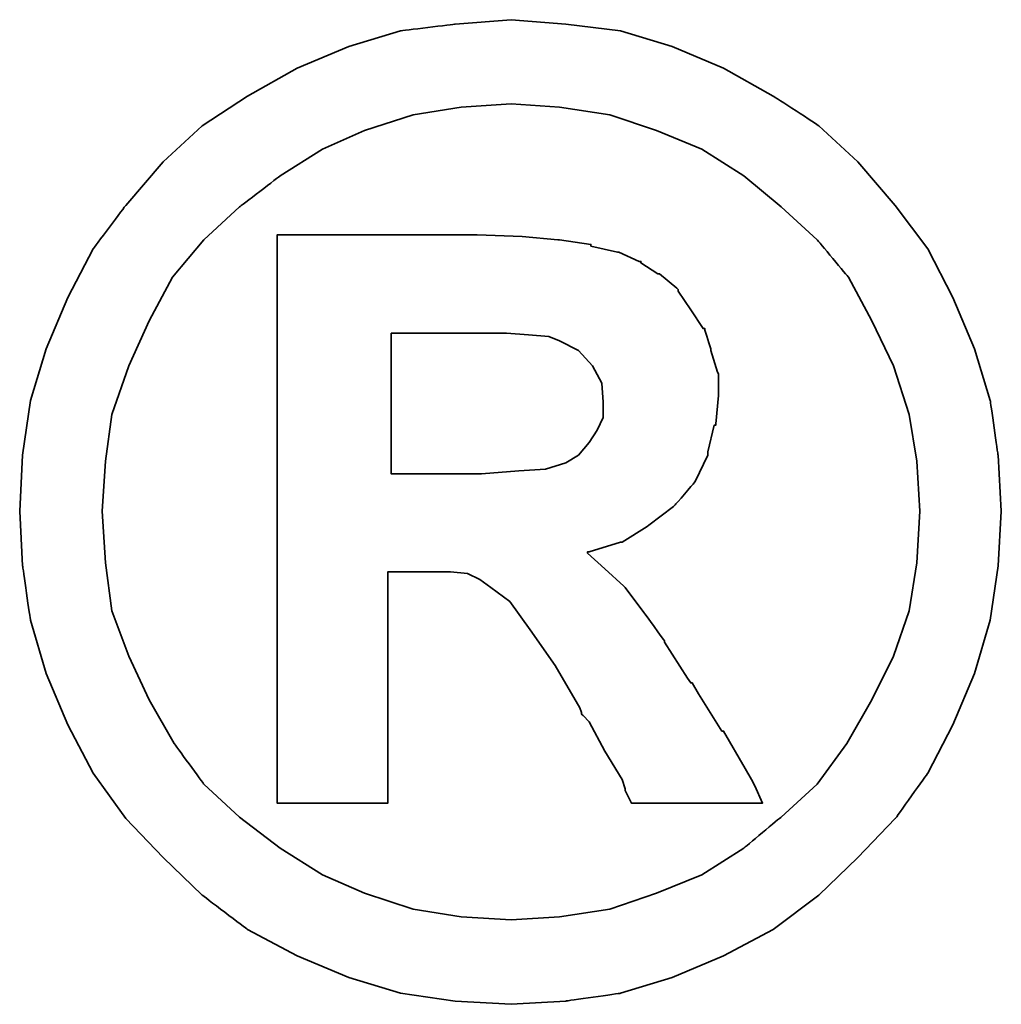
# Model space of a CAD drawing. Extents: x -172 to 822, y 56 to 167.
# Tile 58 of 59: x 780.775 to 781.746, y 116.547 to 117.521. Entities that reach past the tile are written whole.
import ezdxf

# ---------------------------------------------------------------- set-up
doc = ezdxf.new("R2010")
doc.units = 0
doc.header["$LTSCALE"] = 3
doc.header["$MEASUREMENT"] = 0
doc.layers.add('DIM', color=4, linetype='CONTINUOUS')
doc.layers.add('layer 1', color=7, linetype='CONTINUOUS')

# ---------------------------------------------------------------- blocks, each defined once
blk = doc.blocks.new('TBI MOTION logo(完整正式版)')
at = {"layer": 'layer 1', "color": 22, "lineweight": 35}
for points, knots in [([(81.20634, 4.98624), (81.20634, 4.98624), (81.18649, 5.32862), (81.18649, 5.32862), (81.18649, 5.32862), (81.18649, 5.32862), (81.13886, 5.66206), (81.13886, 5.66206), (81.13886, 5.66206), (81.13886, 5.66206), (81.04359, 5.97764), (81.04359, 5.97764), (81.04359, 5.97764), (81.04359, 5.97764), (80.91061, 6.29124), (80.91061, 6.29124), (80.91061, 6.29124), (80.91061, 6.29124), (80.75778, 6.58697), (80.75778, 6.58697), (80.75778, 6.58697), (80.75778, 6.58697), (80.5593, 6.85294), (80.5593, 6.85294), (80.5593, 6.85294), (80.5593, 6.85294), (80.33105, 7.1189), (80.33105, 7.1189), (80.33105, 7.1189), (80.33105, 7.1189), (80.09287, 7.33921), (80.09287, 7.33921), (80.09287, 7.33921), (80.09287, 7.33921), (79.815, 7.51982), (79.815, 7.51982), (79.815, 7.51982), (79.815, 7.51982), (79.51133, 7.69051), (79.51133, 7.69051), (79.51133, 7.69051), (79.51133, 7.69051), (79.19773, 7.8235), (79.19773, 7.8235), (79.19773, 7.8235), (79.19773, 7.8235), (78.88215, 7.91877), (78.88215, 7.91877), (78.88215, 7.91877), (78.88215, 7.91877), (78.54871, 7.95846), (78.54871, 7.95846), (78.54871, 7.95846), (78.54871, 7.95846), (78.21526, 7.98625), (78.21526, 7.98625), (78.21526, 7.98625), (78.21526, 7.98625), (77.87388, 7.95846), (77.87388, 7.95846), (77.87388, 7.95846), (77.87388, 7.95846), (77.54044, 7.91877), (77.54044, 7.91877), (77.54044, 7.91877), (77.54044, 7.91877), (77.22485, 7.8235), (77.22485, 7.8235), (77.22485, 7.8235), (77.22485, 7.8235), (76.91027, 7.69051), (76.91027, 7.69051), (76.91027, 7.69051), (76.91027, 7.69051), (76.6056, 7.51982), (76.6056, 7.51982), (76.6056, 7.51982), (76.6056, 7.51982), (76.32972, 7.33921), (76.32972, 7.33921), (76.32972, 7.33921), (76.32972, 7.33921), (76.09154, 7.1189), (76.09154, 7.1189), (76.09154, 7.1189), (76.09154, 7.1189), (75.86329, 6.85294), (75.86329, 6.85294), (75.86329, 6.85294), (75.86329, 6.85294), (75.66382, 6.58697), (75.66382, 6.58697), (75.66382, 6.58697), (75.66382, 6.58697), (75.51099, 6.29124), (75.51099, 6.29124), (75.51099, 6.29124), (75.51099, 6.29124), (75.37702, 5.97764), (75.37702, 5.97764), (75.37702, 5.97764), (75.37702, 5.97764), (75.28175, 5.66206), (75.28175, 5.66206), (75.28175, 5.66206), (75.28175, 5.66206), (75.23411, 5.32862), (75.23411, 5.32862), (75.23411, 5.32862), (75.23411, 5.32862), (75.21625, 4.98624), (75.21625, 4.98624), (75.21625, 4.98624), (75.21625, 4.98624), (75.23411, 4.6528), (75.23411, 4.6528), (75.23411, 4.6528), (75.23411, 4.6528), (75.28175, 4.32035), (75.28175, 4.32035), (75.28175, 4.32035), (75.28175, 4.32035), (75.37702, 3.99583), (75.37702, 3.99583), (75.37702, 3.99583), (75.37702, 3.99583), (75.51099, 3.68224), (75.51099, 3.68224), (75.51099, 3.68224), (75.51099, 3.68224), (75.66382, 3.38749), (75.66382, 3.38749), (75.66382, 3.38749), (75.66382, 3.38749), (75.86329, 3.10963), (75.86329, 3.10963), (75.86329, 3.10963), (75.86329, 3.10963), (76.09154, 2.87145), (76.09154, 2.87145), (76.09154, 2.87145), (76.09154, 2.87145), (76.32972, 2.6432), (76.32972, 2.6432), (76.32972, 2.6432), (76.32972, 2.6432), (76.6056, 2.43381), (76.6056, 2.43381), (76.6056, 2.43381), (76.6056, 2.43381), (76.91027, 2.27205), (76.91027, 2.27205), (76.91027, 2.27205), (76.91027, 2.27205), (77.22485, 2.13906), (77.22485, 2.13906), (77.22485, 2.13906), (77.22485, 2.13906), (77.54044, 2.0438), (77.54044, 2.0438), (77.54044, 2.0438), (77.54044, 2.0438), (77.87388, 1.99616), (77.87388, 1.99616), (77.87388, 1.99616), (77.87388, 1.99616), (78.21526, 1.97631), (78.21526, 1.97631), (78.21526, 1.97631), (78.21526, 1.97631), (78.54871, 1.99616), (78.54871, 1.99616), (78.54871, 1.99616), (78.54871, 1.99616), (78.88215, 2.0438), (78.88215, 2.0438), (78.88215, 2.0438), (78.88215, 2.0438), (79.19773, 2.13906), (79.19773, 2.13906), (79.19773, 2.13906), (79.19773, 2.13906), (79.51133, 2.27205), (79.51133, 2.27205), (79.51133, 2.27205), (79.51133, 2.27205), (79.815, 2.43381), (79.815, 2.43381), (79.815, 2.43381), (79.815, 2.43381), (80.09287, 2.6432), (80.09287, 2.6432), (80.09287, 2.6432), (80.09287, 2.6432), (80.33105, 2.87145), (80.33105, 2.87145), (80.33105, 2.87145), (80.33105, 2.87145), (80.5593, 3.10963), (80.5593, 3.10963), (80.5593, 3.10963), (80.5593, 3.10963), (80.75778, 3.38749), (80.75778, 3.38749), (80.75778, 3.38749), (80.75778, 3.38749), (80.91061, 3.68224), (80.91061, 3.68224), (80.91061, 3.68224), (80.91061, 3.68224), (81.04359, 3.99583), (81.04359, 3.99583), (81.04359, 3.99583), (81.04359, 3.99583), (81.13886, 4.32035), (81.13886, 4.32035), (81.13886, 4.32035), (81.13886, 4.32035), (81.18649, 4.6528), (81.18649, 4.6528), (81.18649, 4.6528), (81.18649, 4.6528), (81.20634, 4.98624), (81.20634, 4.98624)], [0, 0, 0, 0, 0.0178571, 0.0178571, 0.0178571, 0.0178572, 0.0357143, 0.0357143, 0.0357143, 0.0357143, 0.0535714, 0.0535714, 0.0535714, 0.0535714, 0.0714286, 0.0714286, 0.0714286, 0.0714286, 0.0892857, 0.0892857, 0.0892857, 0.0892857, 0.1071429, 0.1071429, 0.1071429, 0.1071429, 0.125, 0.125, 0.125, 0.125, 0.1428571, 0.1428571, 0.1428571, 0.1428572, 0.1607143, 0.1607143, 0.1607143, 0.1607143, 0.1785714, 0.1785714, 0.1785714, 0.1785714, 0.1964286, 0.1964286, 0.1964286, 0.1964286, 0.2142857, 0.2142857, 0.2142857, 0.2142857, 0.2321429, 0.2321429, 0.2321429, 0.2321429, 0.25, 0.25, 0.25, 0.25, 0.2678571, 0.2678571, 0.2678571, 0.2678572, 0.2857143, 0.2857143, 0.2857143, 0.2857143, 0.3035714, 0.3035714, 0.3035714, 0.3035714, 0.3214286, 0.3214286, 0.3214286, 0.3214286, 0.3392857, 0.3392857, 0.3392857, 0.3392857, 0.3571429, 0.3571429, 0.3571429, 0.3571429, 0.375, 0.375, 0.375, 0.375, 0.3928571, 0.3928571, 0.3928571, 0.3928572, 0.4107143, 0.4107143, 0.4107143, 0.4107143, 0.4285714, 0.4285714, 0.4285714, 0.4285714, 0.4464286, 0.4464286, 0.4464286, 0.4464286, 0.4642857, 0.4642857, 0.4642857, 0.4642857, 0.4821429, 0.4821429, 0.4821429, 0.4821429, 0.5, 0.5, 0.5, 0.5, 0.5178571, 0.5178571, 0.5178571, 0.5178572, 0.5357143, 0.5357143, 0.5357143, 0.5357143, 0.5535714, 0.5535714, 0.5535714, 0.5535714, 0.5714286, 0.5714286, 0.5714286, 0.5714286, 0.5892857, 0.5892857, 0.5892857, 0.5892857, 0.6071429, 0.6071429, 0.6071429, 0.6071429, 0.625, 0.625, 0.625, 0.625, 0.6428571, 0.6428571, 0.6428571, 0.6428572, 0.6607143, 0.6607143, 0.6607143, 0.6607143, 0.6785714, 0.6785714, 0.6785714, 0.6785714, 0.6964286, 0.6964286, 0.6964286, 0.6964286, 0.7142857, 0.7142857, 0.7142857, 0.7142857, 0.7321429, 0.7321429, 0.7321429, 0.7321429, 0.75, 0.75, 0.75, 0.75, 0.7678571, 0.7678571, 0.7678571, 0.7678572, 0.7857143, 0.7857143, 0.7857143, 0.7857143, 0.8035714, 0.8035714, 0.8035714, 0.8035714, 0.8214286, 0.8214286, 0.8214286, 0.8214286, 0.8392857, 0.8392857, 0.8392857, 0.8392857, 0.8571429, 0.8571429, 0.8571429, 0.8571429, 0.875, 0.875, 0.875, 0.875, 0.8928571, 0.8928571, 0.8928571, 0.8928572, 0.9107143, 0.9107143, 0.9107143, 0.9107143, 0.9285714, 0.9285714, 0.9285714, 0.9285714, 0.9464286, 0.9464286, 0.9464286, 0.9464286, 0.9642857, 0.9642857, 0.9642857, 0.9642857, 0.9821429, 0.9821429, 0.9821429, 0.9821429, 1, 1, 1, 1]), ([(80.71014, 4.98624), (80.71014, 4.98624), (80.69129, 5.29091), (80.69129, 5.29091), (80.69129, 5.29091), (80.69129, 5.29091), (80.64464, 5.57672), (80.64464, 5.57672), (80.64464, 5.57672), (80.64464, 5.57672), (80.54937, 5.87245), (80.54937, 5.87245), (80.54937, 5.87245), (80.54937, 5.87245), (80.41639, 6.14833), (80.41639, 6.14833), (80.41639, 6.14833), (80.41639, 6.14833), (80.27349, 6.41429), (80.27349, 6.41429), (80.27349, 6.41429), (80.27349, 6.41429), (80.08295, 6.64255), (80.08295, 6.64255), (80.08295, 6.64255), (80.08295, 6.64255), (79.86264, 6.84301), (79.86264, 6.84301), (79.86264, 6.84301), (79.86264, 6.84301), (79.63439, 7.03355), (79.63439, 7.03355), (79.63439, 7.03355), (79.63439, 7.03355), (79.37835, 7.1963), (79.37835, 7.1963), (79.37835, 7.1963), (79.37835, 7.1963), (79.10246, 7.30944), (79.10246, 7.30944), (79.10246, 7.30944), (79.10246, 7.30944), (78.81665, 7.40471), (78.81665, 7.40471), (78.81665, 7.40471), (78.81665, 7.40471), (78.511, 7.45234), (78.511, 7.45234), (78.511, 7.45234), (78.511, 7.45234), (78.21526, 7.47219), (78.21526, 7.47219), (78.21526, 7.47219), (78.21526, 7.47219), (77.9106, 7.45234), (77.9106, 7.45234), (77.9106, 7.45234), (77.9106, 7.45234), (77.61685, 7.40471), (77.61685, 7.40471), (77.61685, 7.40471), (77.61685, 7.40471), (77.32012, 7.30944), (77.32012, 7.30944), (77.32012, 7.30944), (77.32012, 7.30944), (77.06309, 7.1963), (77.06309, 7.1963), (77.06309, 7.1963), (77.06309, 7.1963), (76.80606, 7.03355), (76.80606, 7.03355), (76.80606, 7.03355), (76.80606, 7.03355), (76.55797, 6.84301), (76.55797, 6.84301), (76.55797, 6.84301), (76.55797, 6.84301), (76.34063, 6.64255), (76.34063, 6.64255), (76.34063, 6.64255), (76.34063, 6.64255), (76.1491, 6.41429), (76.1491, 6.41429), (76.1491, 6.41429), (76.1491, 6.41429), (76.0062, 6.14833), (76.0062, 6.14833), (76.0062, 6.14833), (76.0062, 6.14833), (75.88314, 5.87245), (75.88314, 5.87245), (75.88314, 5.87245), (75.88314, 5.87245), (75.77794, 5.57672), (75.77794, 5.57672), (75.77794, 5.57672), (75.77794, 5.57672), (75.73924, 5.29091), (75.73924, 5.29091), (75.73924, 5.29091), (75.73924, 5.29091), (75.72039, 4.98624), (75.72039, 4.98624), (75.72039, 4.98624), (75.72039, 4.98624), (75.73924, 4.67165), (75.73924, 4.67165), (75.73924, 4.67165), (75.73924, 4.67165), (75.77794, 4.37791), (75.77794, 4.37791), (75.77794, 4.37791), (75.77794, 4.37791), (75.88314, 4.10102), (75.88314, 4.10102), (75.88314, 4.10102), (75.88314, 4.10102), (76.0062, 3.83407), (76.0062, 3.83407), (76.0062, 3.83407), (76.0062, 3.83407), (76.15902, 3.56811), (76.15902, 3.56811), (76.15902, 3.56811), (76.15902, 3.56811), (76.34063, 3.32001), (76.34063, 3.32001), (76.34063, 3.32001), (76.34063, 3.32001), (76.55797, 3.11955), (76.55797, 3.11955), (76.55797, 3.11955), (76.55797, 3.11955), (76.80606, 2.92901), (76.80606, 2.92901), (76.80606, 2.92901), (76.80606, 2.92901), (77.06309, 2.76725), (77.06309, 2.76725), (77.06309, 2.76725), (77.06309, 2.76725), (77.32012, 2.65412), (77.32012, 2.65412), (77.32012, 2.65412), (77.32012, 2.65412), (77.61685, 2.55786), (77.61685, 2.55786), (77.61685, 2.55786), (77.61685, 2.55786), (77.9106, 2.51022), (77.9106, 2.51022), (77.9106, 2.51022), (77.9106, 2.51022), (78.21526, 2.49137), (78.21526, 2.49137), (78.21526, 2.49137), (78.21526, 2.49137), (78.511, 2.51022), (78.511, 2.51022), (78.511, 2.51022), (78.511, 2.51022), (78.81665, 2.55786), (78.81665, 2.55786), (78.81665, 2.55786), (78.81665, 2.55786), (79.10246, 2.65412), (79.10246, 2.65412), (79.10246, 2.65412), (79.10246, 2.65412), (79.37835, 2.76725), (79.37835, 2.76725), (79.37835, 2.76725), (79.37835, 2.76725), (79.63439, 2.92901), (79.63439, 2.92901), (79.63439, 2.92901), (79.63439, 2.92901), (79.86264, 3.11955), (79.86264, 3.11955), (79.86264, 3.11955), (79.86264, 3.11955), (80.08295, 3.32001), (80.08295, 3.32001), (80.08295, 3.32001), (80.08295, 3.32001), (80.26356, 3.56811), (80.26356, 3.56811), (80.26356, 3.56811), (80.26356, 3.56811), (80.41639, 3.83407), (80.41639, 3.83407), (80.41639, 3.83407), (80.41639, 3.83407), (80.54937, 4.10102), (80.54937, 4.10102), (80.54937, 4.10102), (80.54937, 4.10102), (80.64464, 4.37791), (80.64464, 4.37791), (80.64464, 4.37791), (80.64464, 4.37791), (80.69129, 4.67165), (80.69129, 4.67165), (80.69129, 4.67165), (80.69129, 4.67165), (80.71014, 4.98624), (80.71014, 4.98624)], [0, 0, 0, 0, 0.0192308, 0.0192308, 0.0192308, 0.0192308, 0.0384615, 0.0384615, 0.0384615, 0.0384615, 0.0576923, 0.0576923, 0.0576923, 0.0576923, 0.0769231, 0.0769231, 0.0769231, 0.0769231, 0.0961538, 0.0961538, 0.0961538, 0.0961539, 0.1153846, 0.1153846, 0.1153846, 0.1153846, 0.1346154, 0.1346154, 0.1346154, 0.1346154, 0.1538462, 0.1538462, 0.1538462, 0.1538462, 0.1730769, 0.1730769, 0.1730769, 0.1730769, 0.1923077, 0.1923077, 0.1923077, 0.1923077, 0.2115385, 0.2115385, 0.2115385, 0.2115385, 0.2307692, 0.2307692, 0.2307692, 0.2307692, 0.25, 0.25, 0.25, 0.25, 0.2692308, 0.2692308, 0.2692308, 0.2692308, 0.2884615, 0.2884615, 0.2884615, 0.2884615, 0.3076923, 0.3076923, 0.3076923, 0.3076923, 0.3269231, 0.3269231, 0.3269231, 0.3269231, 0.3461538, 0.3461538, 0.3461538, 0.3461539, 0.3653846, 0.3653846, 0.3653846, 0.3653846, 0.3846154, 0.3846154, 0.3846154, 0.3846154, 0.4038462, 0.4038462, 0.4038462, 0.4038462, 0.4230769, 0.4230769, 0.4230769, 0.4230769, 0.4423077, 0.4423077, 0.4423077, 0.4423077, 0.4615385, 0.4615385, 0.4615385, 0.4615385, 0.4807692, 0.4807692, 0.4807692, 0.4807692, 0.5, 0.5, 0.5, 0.5, 0.5192308, 0.5192308, 0.5192308, 0.5192308, 0.5384615, 0.5384615, 0.5384615, 0.5384615, 0.5576923, 0.5576923, 0.5576923, 0.5576923, 0.5769231, 0.5769231, 0.5769231, 0.5769231, 0.5961538, 0.5961538, 0.5961538, 0.5961539, 0.6153846, 0.6153846, 0.6153846, 0.6153846, 0.6346154, 0.6346154, 0.6346154, 0.6346154, 0.6538462, 0.6538462, 0.6538462, 0.6538462, 0.6730769, 0.6730769, 0.6730769, 0.6730769, 0.6923077, 0.6923077, 0.6923077, 0.6923077, 0.7115385, 0.7115385, 0.7115385, 0.7115385, 0.7307692, 0.7307692, 0.7307692, 0.7307692, 0.75, 0.75, 0.75, 0.75, 0.7692308, 0.7692308, 0.7692308, 0.7692308, 0.7884615, 0.7884615, 0.7884615, 0.7884615, 0.8076923, 0.8076923, 0.8076923, 0.8076923, 0.8269231, 0.8269231, 0.8269231, 0.8269231, 0.8461538, 0.8461538, 0.8461538, 0.8461539, 0.8653846, 0.8653846, 0.8653846, 0.8653846, 0.8846154, 0.8846154, 0.8846154, 0.8846154, 0.9038462, 0.9038462, 0.9038462, 0.9038462, 0.9230769, 0.9230769, 0.9230769, 0.9230769, 0.9423077, 0.9423077, 0.9423077, 0.9423077, 0.9615385, 0.9615385, 0.9615385, 0.9615385, 0.9807692, 0.9807692, 0.9807692, 0.9807692, 1, 1, 1, 1]), ([(76.78721, 3.2823), (76.78721, 3.2823), (76.78721, 3.32001), (76.78721, 3.32001), (76.78721, 3.32001), (76.78721, 3.32001), (76.78721, 3.42422), (76.78721, 3.42422), (76.78721, 3.42422), (76.78721, 3.42422), (76.78721, 3.59689), (76.78721, 3.59689), (76.78721, 3.59689), (76.78721, 3.59689), (76.78721, 3.80529), (76.78721, 3.80529), (76.78721, 3.80529), (76.78721, 3.80529), (76.78721, 4.0524), (76.78721, 4.0524), (76.78721, 4.0524), (76.78721, 4.0524), (76.78721, 4.32035), (76.78721, 4.32035), (76.78721, 4.32035), (76.78721, 4.32035), (76.78721, 4.92868), (76.78721, 4.92868), (76.78721, 4.92868), (76.78721, 4.92868), (76.78721, 5.53801), (76.78721, 5.53801), (76.78721, 5.53801), (76.78721, 5.53801), (76.78721, 5.82482), (76.78721, 5.82482), (76.78721, 5.82482), (76.78721, 5.82482), (76.78721, 6.07291), (76.78721, 6.07291), (76.78721, 6.07291), (76.78721, 6.07291), (76.78721, 6.30017), (76.78721, 6.30017), (76.78721, 6.30017), (76.78721, 6.30017), (76.78721, 6.45399), (76.78721, 6.45399), (76.78721, 6.45399), (76.78721, 6.45399), (76.78721, 6.5572), (76.78721, 6.5572), (76.78721, 6.5572), (76.78721, 6.5572), (76.78721, 6.59689), (76.78721, 6.59689), (76.78721, 6.59689), (76.78721, 6.59689), (76.78721, 6.67232), (76.78721, 6.67232), (76.78721, 6.67232), (76.78721, 6.67232), (76.8537, 6.67232), (76.8537, 6.67232), (76.8537, 6.67232), (76.8537, 6.67232), (76.87355, 6.67232), (76.87355, 6.67232), (76.87355, 6.67232), (76.87355, 6.67232), (76.91027, 6.67232), (76.91027, 6.67232), (76.91027, 6.67232), (76.91027, 6.67232), (77.04424, 6.67232), (77.04424, 6.67232), (77.04424, 6.67232), (77.04424, 6.67232), (77.22485, 6.67232), (77.22485, 6.67232), (77.22485, 6.67232), (77.22485, 6.67232), (77.43524, 6.67232), (77.43524, 6.67232), (77.43524, 6.67232), (77.43524, 6.67232), (77.65357, 6.67232), (77.65357, 6.67232), (77.65357, 6.67232), (77.65357, 6.67232), (77.82625, 6.67232), (77.82625, 6.67232), (77.82625, 6.67232), (77.82625, 6.67232), (77.94037, 6.67232), (77.94037, 6.67232), (77.94037, 6.67232), (77.94037, 6.67232), (77.97709, 6.67232), (77.97709, 6.67232), (77.97709, 6.67232), (77.97709, 6.67232), (77.99694, 6.67232), (77.99694, 6.67232), (77.99694, 6.67232), (77.99694, 6.67232), (78.00686, 6.67232), (78.00686, 6.67232), (78.00686, 6.67232), (78.00686, 6.67232), (78.28275, 6.6624), (78.28275, 6.6624), (78.28275, 6.6624), (78.28275, 6.6624), (78.50107, 6.64255), (78.50107, 6.64255), (78.50107, 6.64255), (78.50107, 6.64255), (78.511, 6.64255), (78.511, 6.64255), (78.511, 6.64255), (78.511, 6.64255), (78.70154, 6.61476), (78.70154, 6.61476), (78.70154, 6.61476), (78.70154, 6.61476), (78.70154, 6.60483), (78.70154, 6.60483), (78.70154, 6.60483), (78.70154, 6.60483), (78.86429, 6.56713), (78.86429, 6.56713), (78.86429, 6.56713), (78.86429, 6.56713), (78.87223, 6.56713), (78.87223, 6.56713), (78.87223, 6.56713), (78.87223, 6.56713), (78.99727, 6.51056), (78.99727, 6.51056), (78.99727, 6.51056), (78.99727, 6.51056), (79.00719, 6.51056), (79.00719, 6.51056), (79.00719, 6.51056), (79.00719, 6.51056), (79.00719, 6.50162), (79.00719, 6.50162), (79.00719, 6.50162), (79.00719, 6.50162), (79.1104, 6.43415), (79.1104, 6.43415), (79.1104, 6.43415), (79.1104, 6.43415), (79.12132, 6.43415), (79.12132, 6.43415), (79.12132, 6.43415), (79.12132, 6.43415), (79.22552, 6.34781), (79.22552, 6.34781), (79.22552, 6.34781), (79.22552, 6.34781), (79.23544, 6.33888), (79.23544, 6.33888), (79.23544, 6.33888), (79.23544, 6.33888), (79.23544, 6.32895), (79.23544, 6.32895), (79.23544, 6.32895), (79.23544, 6.32895), (79.31087, 6.21483), (79.31087, 6.21483), (79.31087, 6.21483), (79.31087, 6.21483), (79.38629, 6.1007), (79.38629, 6.1007), (79.38629, 6.1007), (79.38629, 6.1007), (79.3972, 6.1007), (79.3972, 6.1007), (79.3972, 6.1007), (79.3972, 6.1007), (79.3972, 6.09078), (79.3972, 6.09078), (79.3972, 6.09078), (79.3972, 6.09078), (79.43392, 5.97764), (79.43392, 5.97764), (79.43392, 5.97764), (79.43392, 5.97764), (79.43392, 5.96772), (79.43392, 5.96772), (79.43392, 5.96772), (79.43392, 5.96772), (79.47362, 5.83474), (79.47362, 5.83474), (79.47362, 5.83474), (79.47362, 5.83474), (79.48156, 5.82482), (79.48156, 5.82482), (79.48156, 5.82482), (79.48156, 5.82482), (79.48156, 5.69977), (79.48156, 5.69977), (79.48156, 5.69977), (79.48156, 5.69977), (79.48156, 5.69183), (79.48156, 5.69183), (79.48156, 5.69183), (79.48156, 5.69183), (79.4637, 5.51915), (79.4637, 5.51915), (79.4637, 5.51915), (79.4637, 5.51915), (79.4637, 5.51122), (79.4637, 5.51122), (79.4637, 5.51122), (79.4637, 5.51122), (79.45377, 5.51122), (79.45377, 5.51122), (79.45377, 5.51122), (79.45377, 5.51122), (79.41507, 5.34847), (79.41507, 5.34847), (79.41507, 5.34847), (79.41507, 5.34847), (79.41507, 5.33854), (79.41507, 5.33854), (79.41507, 5.33854), (79.41507, 5.33854), (79.41507, 5.32862), (79.41507, 5.32862), (79.41507, 5.32862), (79.41507, 5.32862), (79.33865, 5.16785), (79.33865, 5.16785), (79.33865, 5.16785), (79.33865, 5.16785), (79.33071, 5.15693), (79.33071, 5.15693), (79.33071, 5.15693), (79.33071, 5.15693), (79.2156, 5.02495), (79.2156, 5.02495), (79.2156, 5.02495), (79.2156, 5.02495), (79.20567, 5.01502), (79.20567, 5.01502), (79.20567, 5.01502), (79.20567, 5.01502), (79.05483, 4.89991), (79.05483, 4.89991), (79.05483, 4.89991), (79.05483, 4.89991), (79.04491, 4.89197), (79.04491, 4.89197), (79.04491, 4.89197), (79.04491, 4.89197), (78.89208, 4.7967), (78.89208, 4.7967), (78.89208, 4.7967), (78.89208, 4.7967), (78.88215, 4.7967), (78.88215, 4.7967), (78.88215, 4.7967), (78.88215, 4.7967), (78.69161, 4.73913), (78.69161, 4.73913), (78.69161, 4.73913), (78.69161, 4.73913), (78.68169, 4.73913), (78.68169, 4.73913), (78.68169, 4.73913), (78.68169, 4.73913), (78.68169, 4.72921), (78.68169, 4.72921), (78.68169, 4.72921), (78.68169, 4.72921), (78.78688, 4.63394), (78.78688, 4.63394), (78.78688, 4.63394), (78.78688, 4.63394), (78.902, 4.52875), (78.902, 4.52875), (78.902, 4.52875), (78.902, 4.52875), (78.91093, 4.52081), (78.91093, 4.52081), (78.91093, 4.52081), (78.91093, 4.52081), (79.02506, 4.36798), (79.02506, 4.36798), (79.02506, 4.36798), (79.02506, 4.36798), (79.1501, 4.1953), (79.1501, 4.1953), (79.1501, 4.1953), (79.1501, 4.1953), (79.1501, 4.18736), (79.1501, 4.18736), (79.1501, 4.18736), (79.1501, 4.18736), (79.29201, 3.96705), (79.29201, 3.96705), (79.29201, 3.96705), (79.29201, 3.96705), (79.31087, 3.93828), (79.31087, 3.93828), (79.31087, 3.93828), (79.31087, 3.93828), (79.32079, 3.93828), (79.32079, 3.93828), (79.32079, 3.93828), (79.32079, 3.93828), (79.3585, 3.87178), (79.3585, 3.87178), (79.3585, 3.87178), (79.3585, 3.87178), (79.50141, 3.64353), (79.50141, 3.64353), (79.50141, 3.64353), (79.50141, 3.64353), (79.51133, 3.64353), (79.51133, 3.64353), (79.51133, 3.64353), (79.51133, 3.64353), (79.64431, 3.41528), (79.64431, 3.41528), (79.64431, 3.41528), (79.64431, 3.41528), (79.68202, 3.3478), (79.68202, 3.3478), (79.68202, 3.3478), (79.68202, 3.3478), (79.70187, 3.31009), (79.70187, 3.31009), (79.70187, 3.31009), (79.70187, 3.31009), (79.7495, 3.2049), (79.7495, 3.2049), (79.7495, 3.2049), (79.7495, 3.2049), (79.64431, 3.2049), (79.64431, 3.2049), (79.64431, 3.2049), (79.64431, 3.2049), (79.62546, 3.2049), (79.62546, 3.2049), (79.62546, 3.2049), (79.62546, 3.2049), (79.53912, 3.2049), (79.53912, 3.2049), (79.53912, 3.2049), (79.53912, 3.2049), (79.31087, 3.2049), (79.31087, 3.2049), (79.31087, 3.2049), (79.31087, 3.2049), (79.08262, 3.2049), (79.08262, 3.2049), (79.08262, 3.2049), (79.08262, 3.2049), (79.00719, 3.2049), (79.00719, 3.2049), (79.00719, 3.2049), (79.00719, 3.2049), (78.98735, 3.2049), (78.98735, 3.2049), (78.98735, 3.2049), (78.98735, 3.2049), (78.94964, 3.2049), (78.94964, 3.2049), (78.94964, 3.2049), (78.94964, 3.2049), (78.92979, 3.24459), (78.92979, 3.24459), (78.92979, 3.24459), (78.92979, 3.24459), (78.91093, 3.2823), (78.91093, 3.2823), (78.91093, 3.2823), (78.91093, 3.2823), (78.91093, 3.29223), (78.91093, 3.29223), (78.91093, 3.29223), (78.91093, 3.29223), (78.89208, 3.3478), (78.89208, 3.3478), (78.89208, 3.3478), (78.89208, 3.3478), (78.78688, 3.52048), (78.78688, 3.52048), (78.78688, 3.52048), (78.78688, 3.52048), (78.69161, 3.7001), (78.69161, 3.7001), (78.69161, 3.7001), (78.69161, 3.7001), (78.6539, 3.7388), (78.6539, 3.7388), (78.6539, 3.7388), (78.6539, 3.7388), (78.64398, 3.74873), (78.64398, 3.74873), (78.64398, 3.74873), (78.64398, 3.74873), (78.64398, 3.75766), (78.64398, 3.75766), (78.64398, 3.75766), (78.64398, 3.75766), (78.63405, 3.78644), (78.63405, 3.78644), (78.63405, 3.78644), (78.63405, 3.78644), (78.48321, 4.04347), (78.48321, 4.04347), (78.48321, 4.04347), (78.48321, 4.04347), (78.33038, 4.2618), (78.33038, 4.2618), (78.33038, 4.2618), (78.33038, 4.2618), (78.20732, 4.43447), (78.20732, 4.43447), (78.20732, 4.43447), (78.20732, 4.43447), (78.09221, 4.52081), (78.09221, 4.52081), (78.09221, 4.52081), (78.09221, 4.52081), (78.02472, 4.56845), (78.02472, 4.56845), (78.02472, 4.56845), (78.02472, 4.56845), (77.9493, 4.60616), (77.9493, 4.60616), (77.9493, 4.60616), (77.9493, 4.60616), (77.8451, 4.61608), (77.8451, 4.61608), (77.8451, 4.61608), (77.8451, 4.61608), (77.71113, 4.61608), (77.71113, 4.61608), (77.71113, 4.61608), (77.71113, 4.61608), (77.69128, 4.61608), (77.69128, 4.61608), (77.69128, 4.61608), (77.69128, 4.61608), (77.67342, 4.61608), (77.67342, 4.61608), (77.67342, 4.61608), (77.67342, 4.61608), (77.5583, 4.61608), (77.5583, 4.61608), (77.5583, 4.61608), (77.5583, 4.61608), (77.46303, 4.61608), (77.46303, 4.61608), (77.46303, 4.61608), (77.46303, 4.61608), (77.46303, 4.54761), (77.46303, 4.54761), (77.46303, 4.54761), (77.46303, 4.54761), (77.46303, 4.47318), (77.46303, 4.47318), (77.46303, 4.47318), (77.46303, 4.47318), (77.46303, 4.24294), (77.46303, 4.24294), (77.46303, 4.24294), (77.46303, 4.24294), (77.46303, 3.99583), (77.46303, 3.99583), (77.46303, 3.99583), (77.46303, 3.99583), (77.46303, 3.72888), (77.46303, 3.72888), (77.46303, 3.72888), (77.46303, 3.72888), (77.46303, 3.51055), (77.46303, 3.51055), (77.46303, 3.51055), (77.46303, 3.51055), (77.46303, 3.42422), (77.46303, 3.42422), (77.46303, 3.42422), (77.46303, 3.42422), (77.46303, 3.35773), (77.46303, 3.35773), (77.46303, 3.35773), (77.46303, 3.35773), (77.46303, 3.30017), (77.46303, 3.30017), (77.46303, 3.30017), (77.46303, 3.30017), (77.46303, 3.2823), (77.46303, 3.2823), (77.46303, 3.2823), (77.46303, 3.2823), (77.46303, 3.2049), (77.46303, 3.2049), (77.46303, 3.2049), (77.46303, 3.2049), (77.39753, 3.2049), (77.39753, 3.2049), (77.39753, 3.2049), (77.39753, 3.2049), (77.37768, 3.2049), (77.37768, 3.2049), (77.37768, 3.2049), (77.37768, 3.2049), (77.32012, 3.2049), (77.32012, 3.2049), (77.32012, 3.2049), (77.32012, 3.2049), (77.12165, 3.2049), (77.12165, 3.2049), (77.12165, 3.2049), (77.12165, 3.2049), (76.94897, 3.2049), (76.94897, 3.2049), (76.94897, 3.2049), (76.94897, 3.2049), (76.8924, 3.2049), (76.8924, 3.2049), (76.8924, 3.2049), (76.8924, 3.2049), (76.8537, 3.2049), (76.8537, 3.2049), (76.8537, 3.2049), (76.8537, 3.2049), (76.78721, 3.2049), (76.78721, 3.2049), (76.78721, 3.2049), (76.78721, 3.2049), (76.78721, 3.2823), (76.78721, 3.2823)], [0, 0, 0, 0, 0.0074074, 0.0074074, 0.0074074, 0.0074074, 0.0148148, 0.0148148, 0.0148148, 0.0148148, 0.0222222, 0.0222222, 0.0222222, 0.0222222, 0.0296296, 0.0296296, 0.0296296, 0.0296296, 0.037037, 0.037037, 0.037037, 0.037037, 0.0444444, 0.0444444, 0.0444444, 0.0444445, 0.0518519, 0.0518519, 0.0518519, 0.0518519, 0.0592593, 0.0592593, 0.0592593, 0.0592593, 0.0666667, 0.0666667, 0.0666667, 0.0666667, 0.0740741, 0.0740741, 0.0740741, 0.0740741, 0.0814815, 0.0814815, 0.0814815, 0.0814815, 0.0888889, 0.0888889, 0.0888889, 0.0888889, 0.0962963, 0.0962963, 0.0962963, 0.0962963, 0.1037037, 0.1037037, 0.1037037, 0.1037037, 0.1111111, 0.1111111, 0.1111111, 0.1111111, 0.1185185, 0.1185185, 0.1185185, 0.1185185, 0.1259259, 0.1259259, 0.1259259, 0.1259259, 0.1333333, 0.1333333, 0.1333333, 0.1333333, 0.1407407, 0.1407407, 0.1407407, 0.1407408, 0.1481481, 0.1481481, 0.1481481, 0.1481482, 0.1555556, 0.1555556, 0.1555556, 0.1555556, 0.162963, 0.162963, 0.162963, 0.162963, 0.1703704, 0.1703704, 0.1703704, 0.1703704, 0.1777778, 0.1777778, 0.1777778, 0.1777778, 0.1851852, 0.1851852, 0.1851852, 0.1851852, 0.1925926, 0.1925926, 0.1925926, 0.1925926, 0.2, 0.2, 0.2, 0.2, 0.2074074, 0.2074074, 0.2074074, 0.2074074, 0.2148148, 0.2148148, 0.2148148, 0.2148148, 0.2222222, 0.2222222, 0.2222222, 0.2222222, 0.2296296, 0.2296296, 0.2296296, 0.2296296, 0.237037, 0.237037, 0.237037, 0.237037, 0.2444444, 0.2444444, 0.2444444, 0.2444445, 0.2518519, 0.2518519, 0.2518519, 0.2518519, 0.2592593, 0.2592593, 0.2592593, 0.2592593, 0.2666667, 0.2666667, 0.2666667, 0.2666667, 0.2740741, 0.2740741, 0.2740741, 0.2740741, 0.2814815, 0.2814815, 0.2814815, 0.2814815, 0.2888889, 0.2888889, 0.2888889, 0.2888889, 0.2962963, 0.2962963, 0.2962963, 0.2962963, 0.3037037, 0.3037037, 0.3037037, 0.3037037, 0.3111111, 0.3111111, 0.3111111, 0.3111111, 0.3185185, 0.3185185, 0.3185185, 0.3185185, 0.3259259, 0.3259259, 0.3259259, 0.3259259, 0.3333333, 0.3333333, 0.3333333, 0.3333333, 0.3407407, 0.3407407, 0.3407407, 0.3407408, 0.3481481, 0.3481481, 0.3481481, 0.3481482, 0.3555556, 0.3555556, 0.3555556, 0.3555556, 0.362963, 0.362963, 0.362963, 0.362963, 0.3703704, 0.3703704, 0.3703704, 0.3703704, 0.3777778, 0.3777778, 0.3777778, 0.3777778, 0.3851852, 0.3851852, 0.3851852, 0.3851852, 0.3925926, 0.3925926, 0.3925926, 0.3925926, 0.4, 0.4, 0.4, 0.4, 0.4074074, 0.4074074, 0.4074074, 0.4074074, 0.4148148, 0.4148148, 0.4148148, 0.4148148, 0.4222222, 0.4222222, 0.4222222, 0.4222222, 0.4296296, 0.4296296, 0.4296296, 0.4296296, 0.437037, 0.437037, 0.437037, 0.437037, 0.4444444, 0.4444444, 0.4444444, 0.4444445, 0.4518519, 0.4518519, 0.4518519, 0.4518519, 0.4592593, 0.4592593, 0.4592593, 0.4592593, 0.4666667, 0.4666667, 0.4666667, 0.4666667, 0.4740741, 0.4740741, 0.4740741, 0.4740741, 0.4814815, 0.4814815, 0.4814815, 0.4814815, 0.4888889, 0.4888889, 0.4888889, 0.4888889, 0.4962963, 0.4962963, 0.4962963, 0.4962963, 0.5037037, 0.5037037, 0.5037037, 0.5037037, 0.5111111, 0.5111111, 0.5111111, 0.5111111, 0.5185185, 0.5185185, 0.5185185, 0.5185185, 0.5259259, 0.5259259, 0.5259259, 0.5259259, 0.5333333, 0.5333333, 0.5333333, 0.5333333, 0.5407407, 0.5407407, 0.5407407, 0.5407408, 0.5481481, 0.5481481, 0.5481481, 0.5481482, 0.5555556, 0.5555556, 0.5555556, 0.5555556, 0.562963, 0.562963, 0.562963, 0.562963, 0.5703704, 0.5703704, 0.5703704, 0.5703704, 0.5777778, 0.5777778, 0.5777778, 0.5777778, 0.5851852, 0.5851852, 0.5851852, 0.5851852, 0.5925926, 0.5925926, 0.5925926, 0.5925926, 0.6, 0.6, 0.6, 0.6, 0.6074074, 0.6074074, 0.6074074, 0.6074074, 0.6148148, 0.6148148, 0.6148148, 0.6148148, 0.6222222, 0.6222222, 0.6222222, 0.6222222, 0.6296296, 0.6296296, 0.6296296, 0.6296296, 0.637037, 0.637037, 0.637037, 0.637037, 0.6444444, 0.6444444, 0.6444444, 0.6444445, 0.6518519, 0.6518519, 0.6518519, 0.6518519, 0.6592593, 0.6592593, 0.6592593, 0.6592593, 0.6666667, 0.6666667, 0.6666667, 0.6666667, 0.6740741, 0.6740741, 0.6740741, 0.6740741, 0.6814815, 0.6814815, 0.6814815, 0.6814815, 0.6888889, 0.6888889, 0.6888889, 0.6888889, 0.6962963, 0.6962963, 0.6962963, 0.6962963, 0.7037037, 0.7037037, 0.7037037, 0.7037037, 0.7111111, 0.7111111, 0.7111111, 0.7111111, 0.7185185, 0.7185185, 0.7185185, 0.7185185, 0.7259259, 0.7259259, 0.7259259, 0.7259259, 0.7333333, 0.7333333, 0.7333333, 0.7333333, 0.7407407, 0.7407407, 0.7407407, 0.7407408, 0.7481481, 0.7481481, 0.7481481, 0.7481482, 0.7555556, 0.7555556, 0.7555556, 0.7555556, 0.762963, 0.762963, 0.762963, 0.762963, 0.7703704, 0.7703704, 0.7703704, 0.7703704, 0.7777778, 0.7777778, 0.7777778, 0.7777778, 0.7851852, 0.7851852, 0.7851852, 0.7851852, 0.7925926, 0.7925926, 0.7925926, 0.7925926, 0.8, 0.8, 0.8, 0.8, 0.8074074, 0.8074074, 0.8074074, 0.8074074, 0.8148148, 0.8148148, 0.8148148, 0.8148148, 0.8222222, 0.8222222, 0.8222222, 0.8222222, 0.8296296, 0.8296296, 0.8296296, 0.8296296, 0.837037, 0.837037, 0.837037, 0.837037, 0.8444444, 0.8444444, 0.8444444, 0.8444445, 0.8518519, 0.8518519, 0.8518519, 0.8518519, 0.8592593, 0.8592593, 0.8592593, 0.8592593, 0.8666667, 0.8666667, 0.8666667, 0.8666667, 0.8740741, 0.8740741, 0.8740741, 0.8740741, 0.8814815, 0.8814815, 0.8814815, 0.8814815, 0.8888889, 0.8888889, 0.8888889, 0.8888889, 0.8962963, 0.8962963, 0.8962963, 0.8962963, 0.9037037, 0.9037037, 0.9037037, 0.9037037, 0.9111111, 0.9111111, 0.9111111, 0.9111111, 0.9185185, 0.9185185, 0.9185185, 0.9185185, 0.9259259, 0.9259259, 0.9259259, 0.9259259, 0.9333333, 0.9333333, 0.9333333, 0.9333333, 0.9407407, 0.9407407, 0.9407407, 0.9407408, 0.9481481, 0.9481481, 0.9481481, 0.9481482, 0.9555556, 0.9555556, 0.9555556, 0.9555556, 0.962963, 0.962963, 0.962963, 0.962963, 0.9703704, 0.9703704, 0.9703704, 0.9703704, 0.9777778, 0.9777778, 0.9777778, 0.9777778, 0.9851852, 0.9851852, 0.9851852, 0.9851852, 0.9925926, 0.9925926, 0.9925926, 0.9925926, 1, 1, 1, 1]), ([(77.48288, 6.07291), (77.48288, 6.07291), (77.48288, 5.99551), (77.48288, 5.99551), (77.48288, 5.99551), (77.48288, 5.99551), (77.48288, 5.82482), (77.48288, 5.82482), (77.48288, 5.82482), (77.48288, 5.82482), (77.48288, 5.63328), (77.48288, 5.63328), (77.48288, 5.63328), (77.48288, 5.63328), (77.48288, 5.46358), (77.48288, 5.46358), (77.48288, 5.46358), (77.48288, 5.46358), (77.48288, 5.29091), (77.48288, 5.29091), (77.48288, 5.29091), (77.48288, 5.29091), (77.48288, 5.21449), (77.48288, 5.21449), (77.48288, 5.21449), (77.48288, 5.21449), (77.50074, 5.21449), (77.50074, 5.21449), (77.50074, 5.21449), (77.50074, 5.21449), (77.71113, 5.21449), (77.71113, 5.21449), (77.71113, 5.21449), (77.71113, 5.21449), (77.94037, 5.21449), (77.94037, 5.21449), (77.94037, 5.21449), (77.94037, 5.21449), (78.01579, 5.21449), (78.01579, 5.21449), (78.01579, 5.21449), (78.01579, 5.21449), (78.03465, 5.21449), (78.03465, 5.21449), (78.03465, 5.21449), (78.03465, 5.21449), (78.2629, 5.23335), (78.2629, 5.23335), (78.2629, 5.23335), (78.2629, 5.23335), (78.42565, 5.24327), (78.42565, 5.24327), (78.42565, 5.24327), (78.42565, 5.24327), (78.54871, 5.28098), (78.54871, 5.28098), (78.54871, 5.28098), (78.54871, 5.28098), (78.62611, 5.32862), (78.62611, 5.32862), (78.62611, 5.32862), (78.62611, 5.32862), (78.69161, 5.40503), (78.69161, 5.40503), (78.69161, 5.40503), (78.69161, 5.40503), (78.73925, 5.48145), (78.73925, 5.48145), (78.73925, 5.48145), (78.73925, 5.48145), (78.77696, 5.55885), (78.77696, 5.55885), (78.77696, 5.55885), (78.77696, 5.55885), (78.77696, 5.65214), (78.77696, 5.65214), (78.77696, 5.65214), (78.77696, 5.65214), (78.76902, 5.76726), (78.76902, 5.76726), (78.76902, 5.76726), (78.76902, 5.76726), (78.71146, 5.87245), (78.71146, 5.87245), (78.71146, 5.87245), (78.71146, 5.87245), (78.62611, 5.96772), (78.62611, 5.96772), (78.62611, 5.96772), (78.62611, 5.96772), (78.511, 6.02528), (78.511, 6.02528), (78.511, 6.02528), (78.511, 6.02528), (78.44451, 6.05306), (78.44451, 6.05306), (78.44451, 6.05306), (78.44451, 6.05306), (78.32046, 6.06299), (78.32046, 6.06299), (78.32046, 6.06299), (78.32046, 6.06299), (78.18748, 6.07291), (78.18748, 6.07291), (78.18748, 6.07291), (78.18748, 6.07291), (77.99694, 6.07291), (77.99694, 6.07291), (77.99694, 6.07291), (77.99694, 6.07291), (77.97709, 6.07291), (77.97709, 6.07291), (77.97709, 6.07291), (77.97709, 6.07291), (77.90167, 6.07291), (77.90167, 6.07291), (77.90167, 6.07291), (77.90167, 6.07291), (77.69128, 6.07291), (77.69128, 6.07291), (77.69128, 6.07291), (77.69128, 6.07291), (77.50074, 6.07291), (77.50074, 6.07291), (77.50074, 6.07291), (77.50074, 6.07291), (77.48288, 6.07291), (77.48288, 6.07291)], [0, 0, 0, 0, 0.03125, 0.03125, 0.03125, 0.03125, 0.0625, 0.0625, 0.0625, 0.0625, 0.09375, 0.09375, 0.09375, 0.09375, 0.125, 0.125, 0.125, 0.125, 0.15625, 0.15625, 0.15625, 0.15625, 0.1875, 0.1875, 0.1875, 0.1875, 0.21875, 0.21875, 0.21875, 0.21875, 0.25, 0.25, 0.25, 0.25, 0.28125, 0.28125, 0.28125, 0.28125, 0.3125, 0.3125, 0.3125, 0.3125, 0.34375, 0.34375, 0.34375, 0.34375, 0.375, 0.375, 0.375, 0.375, 0.40625, 0.40625, 0.40625, 0.40625, 0.4375, 0.4375, 0.4375, 0.4375, 0.46875, 0.46875, 0.46875, 0.46875, 0.5, 0.5, 0.5, 0.5, 0.53125, 0.53125, 0.53125, 0.53125, 0.5625, 0.5625, 0.5625, 0.5625, 0.59375, 0.59375, 0.59375, 0.59375, 0.625, 0.625, 0.625, 0.625, 0.65625, 0.65625, 0.65625, 0.65625, 0.6875, 0.6875, 0.6875, 0.6875, 0.71875, 0.71875, 0.71875, 0.71875, 0.75, 0.75, 0.75, 0.75, 0.78125, 0.78125, 0.78125, 0.78125, 0.8125, 0.8125, 0.8125, 0.8125, 0.84375, 0.84375, 0.84375, 0.84375, 0.875, 0.875, 0.875, 0.875, 0.90625, 0.90625, 0.90625, 0.90625, 0.9375, 0.9375, 0.9375, 0.9375, 0.96875, 0.96875, 0.96875, 0.96875, 1, 1, 1, 1])]:
    blk.add_open_spline(points, degree=3, knots=knots, dxfattribs=at)

msp = doc.modelspace()

# ---------------------------------------------------------------- block references
at = {"layer": 'DIM', "xscale": 0.1619999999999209, "yscale": 0.1619999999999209, "zscale": 0.1619999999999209}
msp.add_blockref('TBI MOTION logo(完整正式版)', (768.59019, 116.22728), dxfattribs=at)

doc.saveas('drawing.dxf')
